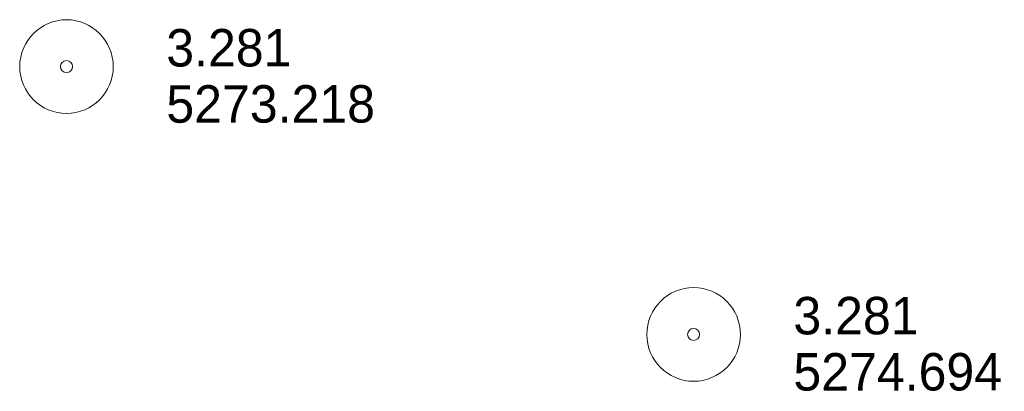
# Model space of a CAD drawing. Header units: feet. Extents: x 189801 to 191596, y 258999 to 260021.
# Tile 1 of 7: x 189831 to 189989, y 258999 to 259059. Entities that reach past the tile are written whole.
import ezdxf

# ---------------------------------------------------------------- set-up
doc = ezdxf.new("R2010")
doc.units = ezdxf.units.FT
doc.header["$MEASUREMENT"] = 0
doc.layers.add('E_MAP_PassPoints', color=43, linetype='Continuous', lineweight=0)
doc.styles.add('Style-IGR_FONT_0', font='IGR_FONT_0.shx')

# ---------------------------------------------------------------- blocks, each defined once
blk = doc.blocks.new('PP_3')
at = {"layer": 'E_MAP_PassPoints', "color": 43, "linetype": 'Continuous', "lineweight": 0}
for radius in [7.5, 0.96]:
    blk.add_circle((0, 0), radius, dxfattribs=at)

msp = doc.modelspace()

# ---------------------------------------------------------------- block references
at = {"layer": 'E_MAP_PassPoints', "color": 43, "linetype": 'Continuous', "lineweight": 0, "xscale": 1.000000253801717, "yscale": 1.000000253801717, "zscale": 1.000000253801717, "rotation": 0.04082111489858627}
for p in [(189838.57, 259051.33), (189939.14, 259008.43)]:
    msp.add_blockref('PP_3', p, dxfattribs=at)

# ---------------------------------------------------------------- texts
at = {"layer": 'E_MAP_PassPoints', "color": 43, "linetype": 'Continuous', "lineweight": 0, "style": 'Style-IGR_FONT_0'}
for s, p in [('3.281', (189854.57, 259051.34)), ('5273.218', (189854.58, 259042.34)), ('3.281', (189955.14, 259008.44)), ('5274.694', (189955.14, 258999.44))]:
    msp.add_text(s, height=6, rotation=0.0407, dxfattribs=at).set_placement(p)

doc.saveas('drawing.dxf')
